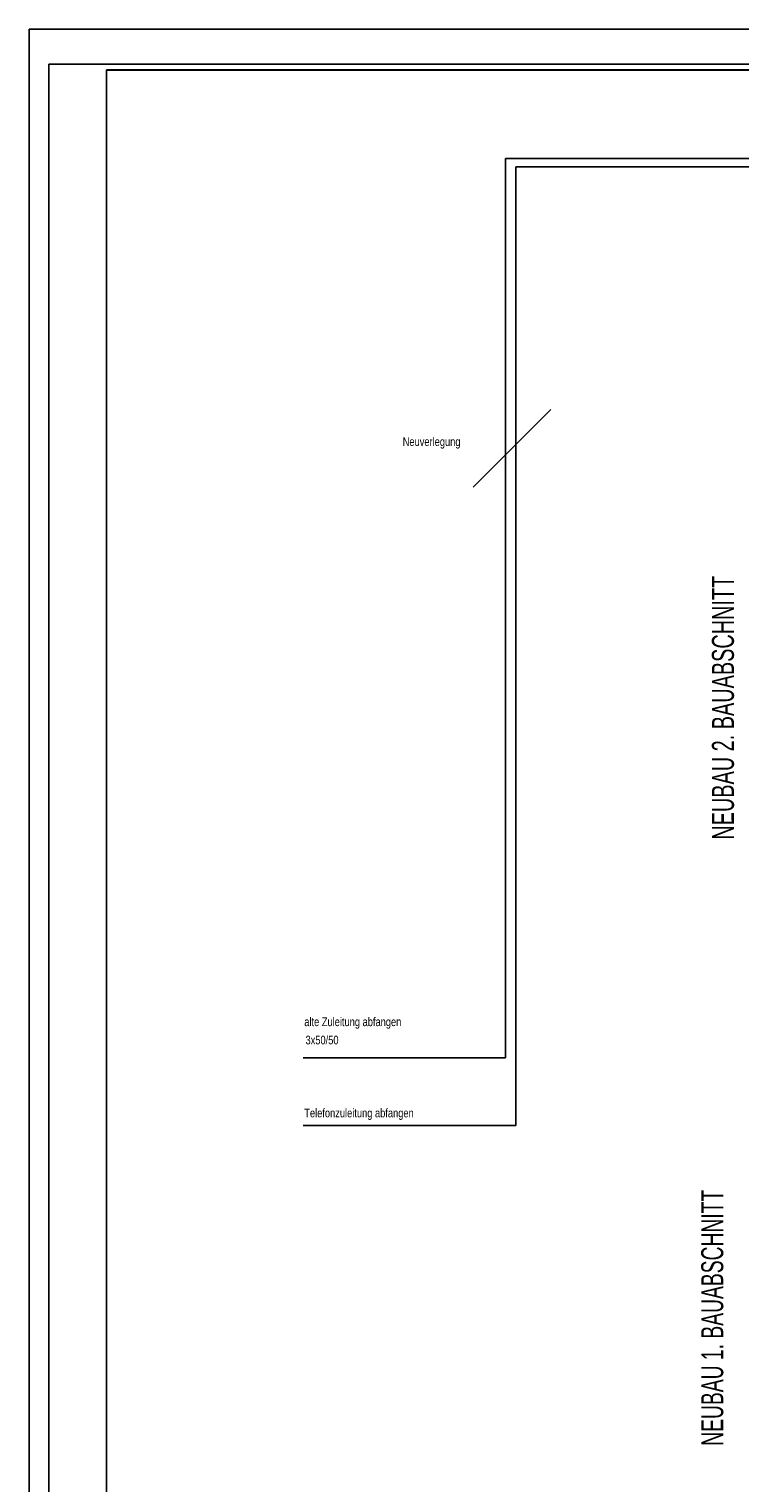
# Model space of a CAD drawing. Extents: x -9 to 2291, y 18 to 1401.
# Tile 3 of 19: x -9 to 4, y 32 to 57. Entities that reach past the tile are written whole.
import ezdxf

# ---------------------------------------------------------------- set-up
doc = ezdxf.new("R2010")
doc.units = 0
doc.linetypes.add('KCONTINUOUS', pattern=[0])
for name, color, linetype in [('LEGENDE', 7, 'CONTINUOUS'), ('LEITUNG', 7, 'CONTINUOUS'), ('LEITUNG_BESCHRIFTUNG', 7, 'CONTINUOUS'), ('RAHMEN', 7, 'CONTINUOUS'), ('W01_---', 7, 'CONTINUOUS')]:
    doc.layers.add(name, color=color, linetype=linetype)

msp = doc.modelspace()

# ---------------------------------------------------------------- linework, layer by layer
at = {"layer": 'LEGENDE', "color": 7, "linetype": 'KCONTINUOUS'}
for p, q in [((46.255, 56.782), (-8.613, 56.782)), ((-8.613, 56.782), (-8.613, 18.229)), ((45.675, 56.178), (-8.274, 56.178)), ((45.575, 56.078), (-7.274, 56.078)), ((45.575, 56.073), (-7.274, 56.073))]:
    msp.add_line(p, q, dxfattribs=at)
at = {"layer": 'LEITUNG', "color": 30, "linetype": 'KCONTINUOUS'}
for p, q in [((15.127, 54.543), (-0.378, 54.543)), ((-0.378, 54.543), (-0.378, 38.996)), ((-0.378, 38.996), (-3.878, 38.996))]:
    msp.add_line(p, q, dxfattribs=at)
at = {"layer": 'LEITUNG', "color": 3, "linetype": 'KCONTINUOUS'}
for p, q in [((15.127, 54.403), (-0.201, 54.403)), ((-0.201, 54.403), (-0.201, 37.828)), ((-0.201, 37.828), (-3.878, 37.828))]:
    msp.add_line(p, q, dxfattribs=at)
at = {"layer": 'LEITUNG_BESCHRIFTUNG', "color": 7, "linetype": 'KCONTINUOUS'}
msp.add_line((-0.937, 48.86), (0.407, 50.204), dxfattribs=at)
at = {"layer": 'RAHMEN', "color": 7, "linetype": 'KCONTINUOUS'}
for p, q in [((-8.274, 18.589), (-8.274, 56.178)), ((-7.274, 18.689), (-7.274, 56.078))]:
    msp.add_line(p, q, dxfattribs=at)

# ---------------------------------------------------------------- texts
at = {"layer": 'LEITUNG_BESCHRIFTUNG', "color": 7, "width": 0.8}
msp.add_text('Neuverlegung', height=0.15, dxfattribs=at).set_placement((-2.156, 49.574, 61))
at = {"layer": 'LEITUNG_BESCHRIFTUNG', "color": 30, "width": 0.8}
for s, p in [('alte Zuleitung abfangen', (-3.857, 39.544, 61)), ('3x50/50', (-3.836, 39.229, 61))]:
    msp.add_text(s, height=0.15, dxfattribs=at).set_placement(p)
at = {"layer": 'LEITUNG_BESCHRIFTUNG', "color": 3, "width": 0.8}
msp.add_text('Telefonzuleitung abfangen', height=0.15, dxfattribs=at).set_placement((-3.857, 37.968, 61))
at = {"layer": 'W01_---', "color": 7}
for s, width, p in [('NEUBAU 2. BAUABSCHNITT', 0.676077, (3.569, 42.768, 61)), ('NEUBAU 1. BAUABSCHNITT', 0.655981, (3.384, 32.289, 61))]:
    msp.add_text(s, height=0.38, rotation=90.0027, dxfattribs=dict(at, width=width)).set_placement(p)

doc.saveas('drawing.dxf')
